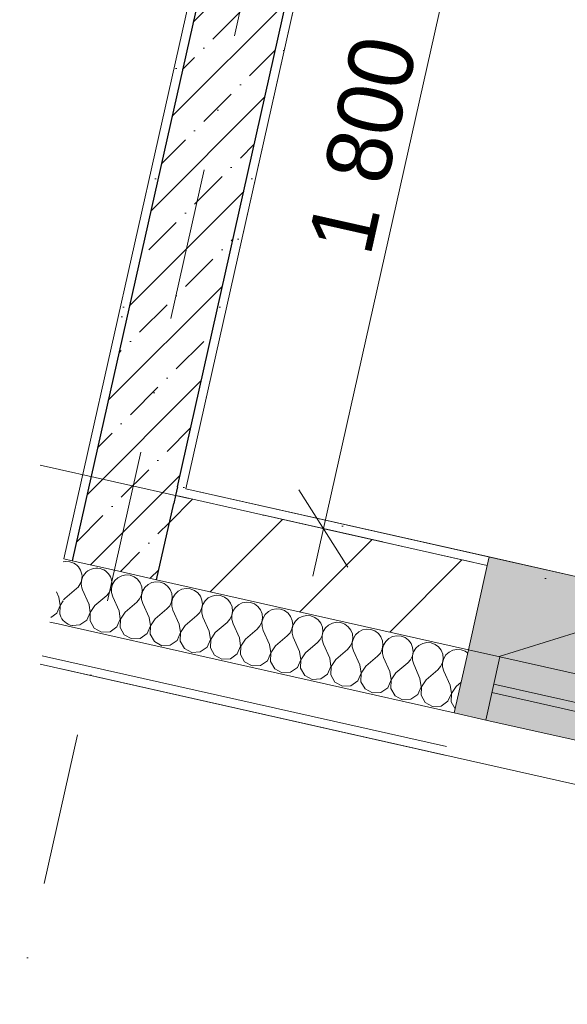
# Model space of a CAD drawing. Header units: millimetres. Extents: x -7218036 to -6523761, y 6117771 to 6337028.
# Tile 6 of 223: x -7164447 to -7163179, y 6130897 to 6133177. Entities that reach past the tile are written whole.
import ezdxf
from ezdxf.enums import TextEntityAlignment as Align

# ---------------------------------------------------------------- set-up
doc = ezdxf.new("R2010")
doc.units = ezdxf.units.MM
doc.header["$MEASUREMENT"] = 0
doc.linetypes.add('Штрихпунктирная', pattern=[670.277762, 352.777767, -176.388884, 0, -141.111112])
for name, color, linetype, lineweight in [('0_Ном._пера__120', 7, 'Continuous', 0), ('АР-Стены_внешние_.АР_Ном._пера__1', 7, 'Continuous', 30), ('АР-Стены_внешние_.АР_Ном._пера__120', 7, 'Continuous', 0), ('АР-Чертеж-Оси_Осевые размеры.АР_Ном._пера__120', 7, 'Continuous', 0), ('АР-Чертеж-Размеры.АР_Ном._пера__1', 7, 'Continuous', 0), ('Окна Archicad_Ном._пера__1', 7, 'Continuous', 0), ('Окна Archicad_Ном._пера__120', 7, 'Continuous', 0)]:
    doc.layers.add(name, color=color, linetype=linetype, lineweight=lineweight)
for name, color, linetype in [('S - квартира_помещение.АР', 7, 'Continuous'), ('АР-Стены_внешние_.АР', 7, 'Continuous'), ('АР-Чертеж-Оси_Осевые размеры.АР', 7, 'Continuous'), ('АР-Чертеж-Размеры.АР', 7, 'Continuous'), ('Окна Archicad', 7, 'Continuous')]:
    doc.layers.add(name, color=color, linetype=linetype)
doc.styles.add('РЎР“Р•РќР•Р\xa0Р\x98Р\xa0_РЎРўР\x98Р›Р¬_2', font='GOTHIC.TTF')
doc.dimstyles.new('СГЕНЕРИР_СТИЛЬ__1', dxfattribs={"dimtxt": 150, "dimasz": 142.5, "dimexe": 0.18, "dimexo": 0.0625, "dimgap": 0, "dimtad": 1, "dimdec": 0, "dimzin": 0, "dimdsep": 46, "dimtxsty": 'РЎР“Р•РќР•Р\xa0Р\x98Р\xa0_РЎРўР\x98Р›Р¬_2', "dimblk": 'ARROWHEAD_6', "dimblk1": 'ARROWHEAD_6', "dimblk2": 'ARROWHEAD_6', "dimcen": 0.09, "dimse1": 1, "dimse2": 1, "dimclrd": 7, "dimclre": 7, "dimclrt": 7, "dimazin": 0, "dimtfac": 1, "dimtdec": 4, "dimtmove": 0, "dimatfit": 3, "dimfxl": 1, "dimtolj": 1, "dimtzin": 0, "dimarcsym": 0})
pattern_1 = [(45, (-6566190.34, 6563027.8), (-111.369318, 111.369318), [0, -105, 0, -157.5]), (110, (-6565840.34, 6563027.8), (148.001588, 53.868173), [0, -77, 0, -133])]
pattern_2 = [(45, (-6566190.34, 6562677.8), (-127.27922, 127.27922), [])]
pattern_3 = [(45, (-6566190.34, 6562677.8), (-84.852814, 84.852814), []), (45, (-6566232.77, 6562720.22), (-84.852814, 84.852814), [90, -30, 0, -30])]

# ---------------------------------------------------------------- blocks, each defined once
blk = doc.blocks.new('*X108', base_point=(-6566190.3, 6562677.8))
at = {"layer": 'АР-Стены_внешние_.АР_Ном._пера__1', "color": 7, "linetype": 'Continuous', "lineweight": 0}
for p, q in [((-7164340.3, 6131922.6), (-7164346.2, 6131921.5)), ((-7164330.5, 6131921.8), (-7164340.3, 6131922.6)), ((-7164326, 6131920.1), (-7164330.5, 6131921.8)), ((-7164356.3, 6131839.7), (-7164361.8, 6131852.1)), ((-7164353.4, 6131820.4), (-7164356.3, 6131839.7)), ((-7164346, 6131831.1), (-7164353.2, 6131820.4)), ((-7164375.1, 6131792.8), (-7164361.2, 6131802.5)), ((-7164361.2, 6131802.5), (-7164353.4, 6131820.4)), ((-7164353.2, 6131820.4), (-7164353.8, 6131800.9)), ((-7164353.8, 6131800.9), (-7164353.1, 6131799.6))]:
    blk.add_line(p, q, dxfattribs=at)
blk = doc.blocks.new('*X109', base_point=(-6566190.3, 6562677.8))
at = {"layer": 'АР-Стены_внешние_.АР_Ном._пера__1', "color": 7, "linetype": 'Continuous', "lineweight": 0}
for p, q in [((-7164342.3, 6131836.6), (-7164315.2, 6131859.8)), ((-7164286.6, 6131824.1), (-7164301.2, 6131856.7))]:
    blk.add_line(p, q, dxfattribs=at)
for centre, start, end in [((-7164338.3, 6131887), 310.4725, 69.6921), ((-7164268.7, 6131871.3), 77.3424, 204.2123), ((-7164268.7, 6131871.3), 18.8388, 77.3424), ((-7164319.2, 6131809.4), 130.4725, 137.4397), ((-7164319.2, 6131809.4), 20.1031, 24.2123), ((-7164319.2, 6131809.4), 197.2451, 260.4805)]:
    blk.add_arc(centre, 35.7, start, end, dxfattribs=at)
blk = doc.blocks.new('*X110', base_point=(-6566190.3, 6562677.8))
at = {"layer": 'АР-Стены_внешние_.АР_Ном._пера__1', "color": 7, "linetype": 'Continuous', "lineweight": 0}
for p, q in [((-7164201, 6131891.3), (-7164210.6, 6131889.4)), ((-7164191.1, 6131890.5), (-7164201, 6131891.3)), ((-7164181.9, 6131887), (-7164191.1, 6131890.5)), ((-7164234, 6131879.9), (-7164235.1, 6131882.6)), ((-7164234.7, 6131860.4), (-7164233, 6131870.1)), ((-7164231.7, 6131869.8), (-7164234.4, 6131860.3)), ((-7164233, 6131870.1), (-7164234, 6131879.9)), ((-7164226.6, 6131878.2), (-7164231.7, 6131869.8)), ((-7164219.4, 6131884.9), (-7164226.6, 6131878.2)), ((-7164210.6, 6131889.4), (-7164219.4, 6131884.9)), ((-7164174, 6131881.2), (-7164181.9, 6131887)), ((-7164168, 6131873.4), (-7164174, 6131881.2)), ((-7164164.3, 6131864.2), (-7164168, 6131873.4)), ((-7164149.7, 6131869.3), (-7164156.9, 6131862.6)), ((-7164140.9, 6131873.8), (-7164149.7, 6131869.3)), ((-7164131.3, 6131875.7), (-7164140.9, 6131873.8)), ((-7164121.4, 6131874.8), (-7164131.3, 6131875.7)), ((-7164112.2, 6131871.4), (-7164121.4, 6131874.8)), ((-7164104.3, 6131865.5), (-7164112.2, 6131871.4)), ((-7164245.5, 6131844.1), (-7164238.9, 6131851.5)), ((-7164238.9, 6131851.5), (-7164234.7, 6131860.4)), ((-7164234.4, 6131860.3), (-7164234.3, 6131850.5)), ((-7164234.3, 6131850.5), (-7164231.5, 6131841)), ((-7164169.2, 6131835.9), (-7164165, 6131844.7)), ((-7164165, 6131844.7), (-7164163.3, 6131854.4)), ((-7164162.1, 6131854.2), (-7164164.7, 6131844.7)), ((-7164164.7, 6131844.7), (-7164164.6, 6131834.8)), ((-7164163.3, 6131854.4), (-7164164.3, 6131864.2)), ((-7164156.9, 6131862.6), (-7164162.1, 6131854.2)), ((-7164098.3, 6131857.7), (-7164104.3, 6131865.5)), ((-7164094.6, 6131848.6), (-7164098.3, 6131857.7)), ((-7164093.6, 6131838.8), (-7164094.6, 6131848.6)), ((-7164087.2, 6131846.9), (-7164092.4, 6131838.5)), ((-7164080, 6131853.6), (-7164087.2, 6131846.9)), ((-7164071.2, 6131858.1), (-7164080, 6131853.6)), ((-7164061.6, 6131860), (-7164071.2, 6131858.1)), ((-7164051.8, 6131859.2), (-7164061.6, 6131860)), ((-7164042.5, 6131855.7), (-7164051.8, 6131859.2)), ((-7164034.6, 6131849.9), (-7164042.5, 6131855.7)), ((-7164028.6, 6131842.1), (-7164034.6, 6131849.9)), ((-7164272.6, 6131821), (-7164245.5, 6131844.1)), ((-7164216.9, 6131808.4), (-7164231.5, 6131841)), ((-7164202.9, 6131805.3), (-7164175.8, 6131828.5)), ((-7164175.8, 6131828.5), (-7164169.2, 6131835.9)), ((-7164164.6, 6131834.8), (-7164161.8, 6131825.4)), ((-7164147.2, 6131792.8), (-7164161.8, 6131825.4)), ((-7164099.5, 6131820.2), (-7164095.3, 6131829.1)), ((-7164095.3, 6131829.1), (-7164093.6, 6131838.8)), ((-7164092.4, 6131838.5), (-7164095, 6131829)), ((-7164095, 6131829), (-7164094.9, 6131819.2)), ((-7164024.9, 6131832.9), (-7164028.6, 6131842.1)), ((-7164025.6, 6131813.4), (-7164023.9, 6131823.1)), ((-7164022.7, 6131822.9), (-7164025.3, 6131813.4)), ((-7164023.9, 6131823.1), (-7164024.9, 6131832.9)), ((-7164017.6, 6131831.3), (-7164022.7, 6131822.9)), ((-7164010.3, 6131838), (-7164017.6, 6131831.3)), ((-7164001.5, 6131842.5), (-7164010.3, 6131838)), ((-7163991.9, 6131844.4), (-7164001.5, 6131842.5)), ((-7163982.1, 6131843.5), (-7163991.9, 6131844.4)), ((-7163972.8, 6131840.1), (-7163982.1, 6131843.5)), ((-7163964.9, 6131834.2), (-7163972.8, 6131840.1)), ((-7163958.9, 6131826.4), (-7163964.9, 6131834.2)), ((-7163955.2, 6131817.3), (-7163958.9, 6131826.4)), ((-7163940.6, 6131822.3), (-7163947.9, 6131815.6)), ((-7163931.9, 6131826.8), (-7163940.6, 6131822.3)), ((-7163922.2, 6131828.7), (-7163931.9, 6131826.8)), ((-7163912.4, 6131827.9), (-7163922.2, 6131828.7)), ((-7163903.1, 6131824.4), (-7163912.4, 6131827.9)), ((-7163895.2, 6131818.6), (-7163903.1, 6131824.4)), ((-7164291.5, 6131786.9), (-7164283.7, 6131804.8)), ((-7164283.7, 6131804.8), (-7164286.1, 6131821.1)), ((-7164283.5, 6131804.7), (-7164284.1, 6131785.2)), ((-7164272.6, 6131821), (-7164283.5, 6131804.7)), ((-7164214.1, 6131789.1), (-7164216.9, 6131808.4)), ((-7164202.9, 6131805.3), (-7164213.8, 6131789.1)), ((-7164133.3, 6131789.6), (-7164106.1, 6131812.8)), ((-7164106.1, 6131812.8), (-7164099.5, 6131820.2)), ((-7164094.9, 6131819.2), (-7164092.2, 6131809.7)), ((-7164077.5, 6131777.1), (-7164092.2, 6131809.7)), ((-7164036.4, 6131797.2), (-7164029.9, 6131804.5)), ((-7164029.9, 6131804.5), (-7164025.6, 6131813.4)), ((-7164025.3, 6131813.4), (-7164025.2, 6131803.5)), ((-7164025.2, 6131803.5), (-7164022.5, 6131794)), ((-7163955.9, 6131797.8), (-7163954.2, 6131807.5)), ((-7163953, 6131807.2), (-7163955.6, 6131797.7)), ((-7163954.2, 6131807.5), (-7163955.2, 6131817.3)), ((-7163947.9, 6131815.6), (-7163953, 6131807.2)), ((-7163889.2, 6131810.8), (-7163895.2, 6131818.6)), ((-7163885.5, 6131801.6), (-7163889.2, 6131810.8)), ((-7163884.5, 6131791.8), (-7163885.5, 6131801.6)), ((-7163878.2, 6131800), (-7163883.3, 6131791.6)), ((-7163870.9, 6131806.7), (-7163878.2, 6131800)), ((-7163862.2, 6131811.1), (-7163870.9, 6131806.7)), ((-7163852.5, 6131813.1), (-7163862.2, 6131811.1)), ((-7163842.7, 6131812.2), (-7163852.5, 6131813.1)), ((-7163833.4, 6131808.8), (-7163842.7, 6131812.2)), ((-7163825.5, 6131802.9), (-7163833.4, 6131808.8)), ((-7163819.5, 6131795.1), (-7163825.5, 6131802.9)), ((-7164307.5, 6131775.7), (-7164291.5, 6131786.9)), ((-7164284.1, 6131785.2), (-7164274.4, 6131768.3)), ((-7164221.8, 6131771.2), (-7164214.1, 6131789.1)), ((-7164213.8, 6131789.1), (-7164214.4, 6131769.5)), ((-7164144.4, 6131773.5), (-7164147.2, 6131792.8)), ((-7164133.3, 6131789.6), (-7164144.1, 6131773.4)), ((-7164074.7, 6131757.8), (-7164077.5, 6131777.1)), ((-7164063.6, 6131774), (-7164036.4, 6131797.2)), ((-7164007.8, 6131761.5), (-7164022.5, 6131794)), ((-7163993.9, 6131758.3), (-7163966.7, 6131781.5)), ((-7163966.7, 6131781.5), (-7163960.2, 6131788.9)), ((-7163960.2, 6131788.9), (-7163955.9, 6131797.8)), ((-7163955.6, 6131797.7), (-7163955.5, 6131787.9)), ((-7163955.5, 6131787.9), (-7163952.8, 6131778.4)), ((-7163938.1, 6131745.8), (-7163952.8, 6131778.4)), ((-7163890.5, 6131773.2), (-7163886.2, 6131782.1)), ((-7163886.2, 6131782.1), (-7163884.5, 6131791.8)), ((-7163883.3, 6131791.6), (-7163885.9, 6131782.1)), ((-7163885.9, 6131782.1), (-7163885.8, 6131772.2)), ((-7163815.8, 6131786), (-7163819.5, 6131795.1)), ((-7163816.5, 6131766.5), (-7163814.8, 6131776.2)), ((-7163814.8, 6131776.2), (-7163815.8, 6131786)), ((-7163808.5, 6131784.3), (-7163813.6, 6131775.9)), ((-7163801.3, 6131791), (-7163808.5, 6131784.3)), ((-7163792.5, 6131795.5), (-7163801.3, 6131791)), ((-7163782.8, 6131797.4), (-7163792.5, 6131795.5)), ((-7163773, 6131796.6), (-7163782.8, 6131797.4)), ((-7163763.8, 6131793.1), (-7163773, 6131796.6)), ((-7163755.8, 6131787.3), (-7163763.8, 6131793.1)), ((-7163749.8, 6131779.5), (-7163755.8, 6131787.3)), ((-7163746.1, 6131770.3), (-7163749.8, 6131779.5)), ((-7163722.8, 6131779.8), (-7163731.6, 6131775.4)), ((-7163713.1, 6131781.7), (-7163722.8, 6131779.8)), ((-7163703.3, 6131780.9), (-7163713.1, 6131781.7)), ((-7163694.1, 6131777.5), (-7163703.3, 6131780.9)), ((-7163686.1, 6131771.6), (-7163694.1, 6131777.5)), ((-7164324.6, 6131774.7), (-7164307.5, 6131775.7)), ((-7164274.4, 6131768.3), (-7164257.3, 6131758.9)), ((-7164257.3, 6131758.9), (-7164237.8, 6131760)), ((-7164237.8, 6131760), (-7164221.8, 6131771.2)), ((-7164214.4, 6131769.5), (-7164204.7, 6131752.6)), ((-7164168.1, 6131744.4), (-7164152.1, 6131755.5)), ((-7164152.1, 6131755.5), (-7164144.4, 6131773.5)), ((-7164144.1, 6131773.4), (-7164144.7, 6131753.9)), ((-7164144.7, 6131753.9), (-7164135.1, 6131737)), ((-7164082.4, 6131739.9), (-7164074.7, 6131757.8)), ((-7164074.4, 6131757.8), (-7164075.1, 6131738.2)), ((-7164063.6, 6131774), (-7164074.4, 6131757.8)), ((-7164005, 6131742.2), (-7164007.8, 6131761.5)), ((-7163993.9, 6131758.3), (-7164004.7, 6131742.1)), ((-7163924.2, 6131742.7), (-7163897, 6131765.9)), ((-7163897, 6131765.9), (-7163890.5, 6131773.2)), ((-7163885.8, 6131772.2), (-7163883.1, 6131762.7)), ((-7163868.4, 6131730.2), (-7163883.1, 6131762.7)), ((-7163827.3, 6131750.2), (-7163820.8, 6131757.6)), ((-7163820.8, 6131757.6), (-7163816.5, 6131766.5)), ((-7163813.6, 6131775.9), (-7163816.2, 6131766.4)), ((-7163816.2, 6131766.4), (-7163816.1, 6131756.6)), ((-7163816.1, 6131756.6), (-7163813.4, 6131747.1)), ((-7163746.8, 6131750.8), (-7163745.1, 6131760.5)), ((-7163743.9, 6131760.3), (-7163746.5, 6131750.8)), ((-7163745.1, 6131760.5), (-7163746.1, 6131770.3)), ((-7163738.8, 6131768.7), (-7163743.9, 6131760.3)), ((-7163731.6, 6131775.4), (-7163738.8, 6131768.7)), ((-7163680.1, 6131763.8), (-7163686.1, 6131771.6)), ((-7163676.4, 6131754.7), (-7163680.1, 6131763.8)), ((-7163675.4, 6131744.9), (-7163676.4, 6131754.7)), ((-7163661.9, 6131759.7), (-7163669.1, 6131753)), ((-7163653.1, 6131764.2), (-7163661.9, 6131759.7)), ((-7163643.4, 6131766.1), (-7163653.1, 6131764.2)), ((-7163633.6, 6131765.3), (-7163643.4, 6131766.1)), ((-7163624.4, 6131761.8), (-7163633.6, 6131765.3)), ((-7163616.4, 6131756), (-7163624.4, 6131761.8)), ((-7163610.4, 6131748.2), (-7163616.4, 6131756)), ((-7164204.7, 6131752.6), (-7164187.6, 6131743.3)), ((-7164187.6, 6131743.3), (-7164168.1, 6131744.4)), ((-7164135.1, 6131737), (-7164117.9, 6131727.6)), ((-7164098.4, 6131728.7), (-7164082.4, 6131739.9)), ((-7164075.1, 6131738.2), (-7164065.4, 6131721.3)), ((-7164012.7, 6131724.2), (-7164005, 6131742.2)), ((-7164004.7, 6131742.1), (-7164005.4, 6131722.6)), ((-7163935.3, 6131726.5), (-7163938.1, 6131745.8)), ((-7163924.2, 6131742.7), (-7163935, 6131726.4)), ((-7163854.5, 6131727), (-7163827.3, 6131750.2)), ((-7163798.7, 6131714.5), (-7163813.4, 6131747.1)), ((-7163784.8, 6131711.4), (-7163757.6, 6131734.6)), ((-7163757.6, 6131734.6), (-7163751.1, 6131741.9)), ((-7163751.1, 6131741.9), (-7163746.8, 6131750.8)), ((-7163746.5, 6131750.8), (-7163746.4, 6131740.9)), ((-7163746.4, 6131740.9), (-7163743.7, 6131731.4)), ((-7163729, 6131698.9), (-7163743.7, 6131731.4)), ((-7163681.4, 6131726.3), (-7163677.1, 6131735.2)), ((-7163677.1, 6131735.2), (-7163675.4, 6131744.9)), ((-7163674.2, 6131744.6), (-7163676.8, 6131735.1)), ((-7163676.8, 6131735.1), (-7163676.8, 6131725.2)), ((-7163669.1, 6131753), (-7163674.2, 6131744.6)), ((-7163606.8, 6131739), (-7163610.4, 6131748.2)), ((-7163605.7, 6131729.2), (-7163606.8, 6131739)), ((-7163599.4, 6131737.4), (-7163604.5, 6131728.9)), ((-7163592.2, 6131744.1), (-7163599.4, 6131737.4)), ((-7163583.4, 6131748.5), (-7163592.2, 6131744.1)), ((-7163573.7, 6131750.4), (-7163583.4, 6131748.5)), ((-7163563.9, 6131749.6), (-7163573.7, 6131750.4)), ((-7163554.7, 6131746.2), (-7163563.9, 6131749.6)), ((-7163546.8, 6131740.3), (-7163554.7, 6131746.2)), ((-7163540.7, 6131732.5), (-7163546.8, 6131740.3)), ((-7163537.1, 6131723.4), (-7163540.7, 6131732.5)), ((-7163513.7, 6131732.9), (-7163522.5, 6131728.4)), ((-7163504, 6131734.8), (-7163513.7, 6131732.9)), ((-7163494.2, 6131734), (-7163504, 6131734.8)), ((-7163485, 6131730.5), (-7163494.2, 6131734)), ((-7163477.1, 6131724.7), (-7163485, 6131730.5)), ((-7164117.9, 6131727.6), (-7164098.4, 6131728.7)), ((-7164065.4, 6131721.3), (-7164048.2, 6131712)), ((-7164048.2, 6131712), (-7164028.7, 6131713.1)), ((-7164028.7, 6131713.1), (-7164012.7, 6131724.2)), ((-7164005.4, 6131722.6), (-7163995.7, 6131705.6)), ((-7163959, 6131697.4), (-7163943, 6131708.6)), ((-7163943, 6131708.6), (-7163935.3, 6131726.5)), ((-7163935, 6131726.4), (-7163935.7, 6131706.9)), ((-7163873.3, 6131692.9), (-7163865.6, 6131710.9)), ((-7163865.6, 6131710.9), (-7163868.4, 6131730.2)), ((-7163865.3, 6131710.8), (-7163866, 6131691.3)), ((-7163854.5, 6131727), (-7163865.3, 6131710.8)), ((-7163795.9, 6131695.2), (-7163798.7, 6131714.5)), ((-7163784.8, 6131711.4), (-7163795.6, 6131695.1)), ((-7163715.1, 6131695.7), (-7163687.9, 6131718.9)), ((-7163687.9, 6131718.9), (-7163681.4, 6131726.3)), ((-7163676.8, 6131725.2), (-7163674, 6131715.8)), ((-7163659.3, 6131683.2), (-7163674, 6131715.8)), ((-7163618.2, 6131703.3), (-7163611.7, 6131710.6)), ((-7163611.7, 6131710.6), (-7163607.4, 6131719.5)), ((-7163607.4, 6131719.5), (-7163605.7, 6131729.2)), ((-7163604.5, 6131728.9), (-7163607.1, 6131719.5)), ((-7163607.1, 6131719.5), (-7163607.1, 6131709.6)), ((-7163607.1, 6131709.6), (-7163604.3, 6131700.1)), ((-7163537.7, 6131703.9), (-7163536, 6131713.6)), ((-7163534.8, 6131713.3), (-7163537.4, 6131703.8)), ((-7163536, 6131713.6), (-7163537.1, 6131723.4)), ((-7163529.7, 6131721.7), (-7163534.8, 6131713.3)), ((-7163522.5, 6131728.4), (-7163529.7, 6131721.7)), ((-7163471, 6131716.9), (-7163477.1, 6131724.7)), ((-7163467.4, 6131707.7), (-7163471, 6131716.9)), ((-7163466.3, 6131697.9), (-7163467.4, 6131707.7)), ((-7163452.8, 6131712.8), (-7163460, 6131706.1)), ((-7163444, 6131717.2), (-7163452.8, 6131712.8)), ((-7163434.3, 6131719.1), (-7163444, 6131717.2)), ((-7163424.5, 6131718.3), (-7163434.3, 6131719.1)), ((-7163415.3, 6131714.9), (-7163424.5, 6131718.3)), ((-7163409.6, 6131710.7), (-7163415.3, 6131714.9)), ((-7163995.7, 6131705.6), (-7163978.5, 6131696.3)), ((-7163978.5, 6131696.3), (-7163959, 6131697.4)), ((-7163935.7, 6131706.9), (-7163926, 6131690)), ((-7163926, 6131690), (-7163908.8, 6131680.7)), ((-7163889.3, 6131681.8), (-7163873.3, 6131692.9)), ((-7163866, 6131691.3), (-7163856.3, 6131674.3)), ((-7163803.6, 6131677.3), (-7163795.9, 6131695.2)), ((-7163795.6, 6131695.1), (-7163796.3, 6131675.6)), ((-7163726.2, 6131679.6), (-7163729, 6131698.9)), ((-7163715.1, 6131695.7), (-7163725.9, 6131679.5)), ((-7163645.4, 6131680.1), (-7163618.2, 6131703.3)), ((-7163589.7, 6131667.6), (-7163604.3, 6131700.1)), ((-7163575.7, 6131664.4), (-7163548.5, 6131687.6)), ((-7163548.5, 6131687.6), (-7163542, 6131695)), ((-7163542, 6131695), (-7163537.7, 6131703.9)), ((-7163537.4, 6131703.8), (-7163537.4, 6131693.9)), ((-7163537.4, 6131693.9), (-7163534.6, 6131684.5)), ((-7163472.3, 6131679.3), (-7163468, 6131688.2)), ((-7163468, 6131688.2), (-7163466.3, 6131697.9)), ((-7163465.1, 6131697.6), (-7163467.8, 6131688.1)), ((-7163467.8, 6131688.1), (-7163467.7, 6131678.3)), ((-7163460, 6131706.1), (-7163465.1, 6131697.6)), ((-7163908.8, 6131680.7), (-7163889.3, 6131681.8)), ((-7163856.3, 6131674.3), (-7163839.1, 6131665)), ((-7163839.1, 6131665), (-7163819.6, 6131666.1)), ((-7163819.6, 6131666.1), (-7163803.6, 6131677.3)), ((-7163796.3, 6131675.6), (-7163786.6, 6131658.7)), ((-7163733.9, 6131661.6), (-7163726.2, 6131679.6)), ((-7163725.9, 6131679.5), (-7163726.6, 6131660)), ((-7163664.3, 6131646), (-7163656.5, 6131663.9)), ((-7163656.5, 6131663.9), (-7163659.3, 6131683.2)), ((-7163656.2, 6131663.8), (-7163656.9, 6131644.3)), ((-7163645.4, 6131680.1), (-7163656.2, 6131663.8)), ((-7163586.8, 6131648.3), (-7163589.7, 6131667.6)), ((-7163575.7, 6131664.4), (-7163586.5, 6131648.2)), ((-7163520, 6131651.9), (-7163534.6, 6131684.5)), ((-7163506, 6131648.8), (-7163478.9, 6131672)), ((-7163478.9, 6131672), (-7163472.3, 6131679.3)), ((-7163467.7, 6131678.3), (-7163464.9, 6131668.8)), ((-7163450.3, 6131636.3), (-7163464.9, 6131668.8)), ((-7163786.6, 6131658.7), (-7163769.4, 6131649.4)), ((-7163769.4, 6131649.4), (-7163749.9, 6131650.5)), ((-7163749.9, 6131650.5), (-7163733.9, 6131661.6)), ((-7163726.6, 6131660), (-7163716.9, 6131643)), ((-7163716.9, 6131643), (-7163699.7, 6131633.7)), ((-7163680.3, 6131634.8), (-7163664.3, 6131646)), ((-7163656.9, 6131644.3), (-7163647.2, 6131627.4)), ((-7163594.6, 6131630.3), (-7163586.8, 6131648.3)), ((-7163586.5, 6131648.2), (-7163587.2, 6131628.7)), ((-7163517.1, 6131632.6), (-7163520, 6131651.9)), ((-7163506, 6131648.8), (-7163516.8, 6131632.5)), ((-7163436.3, 6131633.1), (-7163424.9, 6131642.9)), ((-7163699.7, 6131633.7), (-7163680.3, 6131634.8)), ((-7163647.2, 6131627.4), (-7163630.1, 6131618.1)), ((-7163630.1, 6131618.1), (-7163610.6, 6131619.2)), ((-7163610.6, 6131619.2), (-7163594.6, 6131630.3)), ((-7163587.2, 6131628.7), (-7163577.5, 6131611.7)), ((-7163524.9, 6131614.7), (-7163517.1, 6131632.6)), ((-7163516.8, 6131632.5), (-7163517.5, 6131613)), ((-7163455.2, 6131599), (-7163447.4, 6131617)), ((-7163447.4, 6131617), (-7163450.3, 6131636.3)), ((-7163447.2, 6131616.9), (-7163447.8, 6131597.4)), ((-7163436.3, 6131633.1), (-7163447.2, 6131616.9)), ((-7163577.5, 6131611.7), (-7163560.4, 6131602.4)), ((-7163560.4, 6131602.4), (-7163540.9, 6131603.5)), ((-7163540.9, 6131603.5), (-7163524.9, 6131614.7)), ((-7163517.5, 6131613), (-7163507.8, 6131596.1)), ((-7163507.8, 6131596.1), (-7163490.7, 6131586.8)), ((-7163471.2, 6131587.9), (-7163455.2, 6131599)), ((-7163447.8, 6131597.4), (-7163438.7, 6131581.4)), ((-7163490.7, 6131586.8), (-7163471.2, 6131587.9))]:
    blk.add_line(p, q, dxfattribs=at)
blk = doc.blocks.new('Горизонтальное Многостворчатое Окно 23[4]_7', base_point=(-6566190.3, 6562677.8))
at = {"layer": 'Окна Archicad', "linetype": 'Continuous', "lineweight": 0, "true_color": 0xffffff}
for points in [[(-7160822.3, 6131137.6), (-7160774.1, 6131352.2), (-7163359.7, 6131932.9), (-7163407.9, 6131718.3)], [(-7163407.9, 6131718.3), (-7163440.8, 6131571.9), (-7163367.6, 6131555.5), (-7163334.8, 6131701.8)], [(-7162578.6, 6131532), (-7163334.8, 6131701.8), (-7163367.6, 6131555.5), (-7162611.5, 6131385.7)]]:
    blk.add_hatch(color=7, dxfattribs=at).paths.add_polyline_path(points)
at = {"layer": 'Окна Archicad_Ном._пера__1', "color": 7, "linetype": 'Continuous', "lineweight": 15}
blk.add_line((-7163407.9, 6131718.3), (-7163364.1, 6131913.4), dxfattribs=at)
at = {"layer": 'Окна Archicad_Ном._пера__1', "color": 7, "linetype": 'Continuous', "lineweight": 0}
blk.add_line((-7163364.1, 6131913.4), (-7163359.7, 6131932.9), dxfattribs=at)
at = {"layer": 'Окна Archicad_Ном._пера__120', "color": 7, "linetype": 'Continuous', "lineweight": 0}
for p, q in [((-7160774.1, 6131352.2), (-7163359.7, 6131932.9)), ((-7163440.8, 6131571.9), (-7163407.9, 6131718.3)), ((-7163407.9, 6131718.3), (-7163334.8, 6131701.8)), ((-7163334.8, 6131701.8), (-7163367.6, 6131555.5)), ((-7162578.6, 6131532), (-7163334.8, 6131701.8)), ((-7162597.2, 6131449.1), (-7163353.4, 6131618.9)), ((-7163349, 6131638.4), (-7162592.8, 6131468.6)), ((-7163367.6, 6131555.5), (-7163440.8, 6131571.9)), ((-7162611.5, 6131385.7), (-7163367.6, 6131555.5))]:
    blk.add_line(p, q, dxfattribs=at)
blk = doc.blocks.new('Стена_22_7', base_point=(-7164183.7, 6132097.5))
at = {"layer": 'АР-Стены_внешние_.АР', "linetype": 'Continuous', "lineweight": 0, "true_color": 0x000000}
h = blk.add_hatch(dxfattribs=at)
h.set_pattern_fill('БЛОКИ_БЕТОННЫЕ_ЭФФЕКТИВН_76', color=18, style=0, pattern_type=2)
h.set_pattern_definition(pattern_2)
h.paths.add_polyline_path([(-7164130, 6131880.4), (-7163407.9, 6131718.3), (-7163364.1, 6131913.4), (-7164076.6, 6132073.4), (-7164090.3, 6132056.9)])
h = blk.add_hatch(dxfattribs=at)
h.set_pattern_fill('БЛОКИ_БЕТОННЫЕ_ЭФФЕКТИВН_76', color=18, style=0, pattern_type=2)
h.set_pattern_definition(pattern_2)
h.paths.add_polyline_path([(-7164086.1, 6132075.6), (-7164090.3, 6132056.9), (-7164076.6, 6132073.4)])
h = blk.add_hatch(dxfattribs=at)
h.set_pattern_fill('ШТУКАТУРКА__ГИПС_01_0007', color=18, style=0, pattern_type=2)
h.set_pattern_definition(pattern_1)
h.paths.add_polyline_path([(-7164086.1, 6132075.6), (-7164076.6, 6132073.4), (-7164062.2, 6132090.7), (-7164081.8, 6132095.1)])
h = blk.add_hatch(dxfattribs=at)
h.set_pattern_fill('ШТУКАТУРКА__ГИПС_01_0007', color=18, style=0, pattern_type=2)
h.set_pattern_definition(pattern_1)
h.paths.add_polyline_path([(-7164062.2, 6132090.7), (-7164076.6, 6132073.4), (-7164066.6, 6132071.2)])
h = blk.add_hatch(dxfattribs=at)
h.set_pattern_fill('ШТУКАТУРКА__ГИПС_01_0007', color=18, style=0, pattern_type=2)
h.set_pattern_definition(pattern_1)
h.paths.add_polyline_path([(-7164066.6, 6132071.2), (-7163364.1, 6131913.4), (-7163359.7, 6131932.9), (-7164062.2, 6132090.7)])
at = {"layer": 'АР-Стены_внешние_.АР_Ном._пера__1', "color": 7, "linetype": 'Continuous', "lineweight": 30}
for p, q in [((-7164086.1, 6132075.6), (-7164090.3, 6132056.9)), ((-7164081.8, 6132095.1), (-7164086.1, 6132075.6)), ((-7164130, 6131880.4), (-7164090.3, 6132056.9))]:
    blk.add_line(p, q, dxfattribs=at)
at = {"layer": 'АР-Стены_внешние_.АР_Ном._пера__1', "color": 7, "linetype": 'Continuous', "lineweight": 15}
for p, q in [((-7164086.1, 6132075.6), (-7164076.6, 6132073.4)), ((-7163364.1, 6131913.4), (-7164076.6, 6132073.4)), ((-7164325.1, 6131924.2), (-7164344.6, 6131928.6)), ((-7164325.1, 6131924.2), (-7164220.1, 6131900.7)), ((-7164220.1, 6131900.7), (-7164130, 6131880.4)), ((-7164130, 6131880.4), (-7163407.9, 6131718.3))]:
    blk.add_line(p, q, dxfattribs=at)
at = {"layer": 'АР-Стены_внешние_.АР_Ном._пера__1', "color": 7, "linetype": 'Continuous', "lineweight": 0}
for p, q in [((-7164358, 6131777.9), (-7164377.5, 6131782.3)), ((-7164358, 6131777.9), (-7164327.7, 6131771.1)), ((-7164327.7, 6131771.1), (-7163440.8, 6131571.9)), ((-7164385, 6131702), (-7164395, 6131704.2)), ((-7164385, 6131702), (-7163458.3, 6131493.9))]:
    blk.add_line(p, q, dxfattribs=at)
at = {"layer": 'АР-Стены_внешние_.АР_Ном._пера__1', "color": 7, "linetype": 'Continuous', "lineweight": 0, "flags": 128}
for points in [[(-7163359.7, 6131932.9), (-7164062.2, 6132090.7)], [(-7164399.4, 6131684.7), (-7163462.7, 6131474.3)]]:
    blk.add_lwpolyline(points, dxfattribs=at)
at = {"layer": 'АР-Стены_внешние_.АР', "color": 7, "lineweight": 0}
for name in ['*X108', '*X109', '*X110']:
    blk.add_blockref(name, (-6566190.3, 6562677.8), dxfattribs=at)
at = {"layer": 'Окна Archicad', "color": 7, "linetype": 'Continuous', "lineweight": 0}
blk.add_blockref('Горизонтальное Многостворчатое Окно 23[4]_7', (-6566190.3, 6562677.8), dxfattribs=at)
blk = doc.blocks.new('Стандартный Маркер Сетки[13]_7', base_point=(-7160680.9, 6147693.7))
at = {"layer": 'АР-Чертеж-Оси_Осевые размеры.АР_Ном._пера__120', "color": 7, "linetype": 'Штрихпунктирная', "lineweight": 0}
blk.add_line((-7160787.5, 6147219.2), (-7165571.2, 6125919.8), dxfattribs=at)
at = {"layer": 'АР-Чертеж-Оси_Осевые размеры.АР_Ном._пера__120', "color": 7, "lineweight": 0, "style": 'РЎР“Р•РќР•Р\xa0Р\x98Р\xa0_РЎРўР\x98Р›Р¬_2'}
blk.add_attdef('AC_MarkerText_1', text='', height=350, rotation=347.3417, dxfattribs=at).set_placement((-7165717.5, 6125138.4), align=Align.TOP_CENTER)
blk = doc.blocks.new('Стандартный Маркер Сетки[76]_7', base_point=(-7160680.9, 6147693.7))
at = {"layer": 'АР-Чертеж-Оси_Осевые размеры.АР_Ном._пера__120', "color": 7, "linetype": 'Штрихпунктирная', "lineweight": 0}
blk.add_line((-7160787.5, 6147219.2), (-7165571.2, 6125919.8), dxfattribs=at)
at = {"layer": 'АР-Чертеж-Оси_Осевые размеры.АР_Ном._пера__120', "color": 7, "lineweight": 0, "style": 'РЎР“Р•РќР•Р\xa0Р\x98Р\xa0_РЎРўР\x98Р›Р¬_2'}
blk.add_attdef('AC_MarkerText_1', text='', height=350, rotation=347.3417, dxfattribs=at).set_placement((-7165717.5, 6125138.4), align=Align.TOP_CENTER)
blk = doc.blocks.new('*D563', base_point=(-6566190.3, 6562677.8))
at = {"layer": 'АР-Чертеж-Размеры.АР_Ном._пера__1', "color": 7, "linetype": 'Continuous', "lineweight": 0, "transparency": 16777216}
for p, q in [((-7163324.3, 6133864.6), (-7163349, 6133754.8)), ((-7163292.2, 6133665.2), (-7163405.7, 6133844.4)), ((-7163486.2, 6133785.6), (-7163211.7, 6133724)), ((-7163349, 6133754.8), (-7163743.4, 6131998.6)), ((-7163800.2, 6132088.2), (-7163686.7, 6131909)), ((-7163880.6, 6132029.4), (-7163606.2, 6131967.8)), ((-7163743.4, 6131998.6), (-7163768.1, 6131888.8))]:
    blk.add_line(p, q, dxfattribs=at)
at = {"layer": 'АР-Чертеж-Размеры.АР_Ном._пера__1', "color": 7, "lineweight": 0, "transparency": 16777216, "insert": (-7163633.4, 6132625.4), "char_height": 150, "attachment_point": 7, "rotation": 77.3411, "style": 'РЎР“Р•РќР•Р\xa0Р\x98Р\xa0_РЎРўР\x98Р›Р¬_2'}
blk.add_mtext('\\A1;{\\pql;\\fCentury Gothic|b0|i0|c204|p0;\\W1.000000;1\xa0800}', dxfattribs=at)
blk = doc.blocks.new('ARROWHEAD_6')
at = {"color": 0, "linetype": 'Continuous', "lineweight": 0}
for p, q in [((-0.5, -0.5), (0.5, 0.5)), ((0, 0), (-1, 0))]:
    blk.add_line(p, q, dxfattribs=at)
blk = doc.blocks.new('Стена_191_7', base_point=(-7164183.7, 6132097.5))
at = {"layer": 'АР-Стены_внешние_.АР', "linetype": 'Continuous', "lineweight": 0, "true_color": 0x000000}
h = blk.add_hatch(dxfattribs=at)
h.set_pattern_fill('ШТУКАТУРКА__ГИПС_01_0007', color=18, style=0, pattern_type=2)
h.set_pattern_definition(pattern_1)
h.paths.add_polyline_path([(-7164325.1, 6131924.2), (-7163886.9, 6133875.6), (-7163906.4, 6133880), (-7164344.6, 6131928.6)])
h = blk.add_hatch(dxfattribs=at)
h.set_pattern_fill('ЖЕЛЕЗОБЕТОН__PROJECT__0007', color=18, style=0, pattern_type=2)
h.set_pattern_definition(pattern_3)
h.paths.add_polyline_path([(-7164220.1, 6131900.7), (-7164090.3, 6132056.9), (-7163691.7, 6133831.8), (-7163886.9, 6133875.6), (-7164325.1, 6131924.2)])
h = blk.add_hatch(dxfattribs=at)
h.set_pattern_fill('ШТУКАТУРКА__ГИПС_01_0007', color=18, style=0, pattern_type=2)
h.set_pattern_definition(pattern_1)
h.paths.add_polyline_path([(-7164062.2, 6132090.7), (-7163672.2, 6133827.4), (-7163691.7, 6133831.8), (-7164081.8, 6132095.1)])
h = blk.add_hatch(dxfattribs=at)
h.set_pattern_fill('ЖЕЛЕЗОБЕТОН__PROJECT__0007', color=18, style=0, pattern_type=2)
h.set_pattern_definition(pattern_3)
h.paths.add_polyline_path([(-7164090.3, 6132056.9), (-7164220.1, 6131900.7), (-7164130, 6131880.4)])
at = {"layer": 'АР-Стены_внешние_.АР_Ном._пера__1', "color": 7, "linetype": 'Continuous', "lineweight": 30}
for p, q in [((-7163886.9, 6133875.6), (-7164325.1, 6131924.2)), ((-7164081.8, 6132095.1), (-7163691.7, 6133831.8)), ((-7164086.1, 6132075.6), (-7164090.3, 6132056.9)), ((-7164081.8, 6132095.1), (-7164086.1, 6132075.6)), ((-7164130, 6131880.4), (-7164090.3, 6132056.9))]:
    blk.add_line(p, q, dxfattribs=at)
at = {"layer": 'АР-Стены_внешние_.АР_Ном._пера__1', "color": 7, "linetype": 'Continuous', "lineweight": 15}
for p, q in [((-7164325.1, 6131924.2), (-7164344.6, 6131928.6)), ((-7164325.1, 6131924.2), (-7164220.1, 6131900.7)), ((-7164220.1, 6131900.7), (-7164130, 6131880.4))]:
    blk.add_line(p, q, dxfattribs=at)
at = {"layer": 'АР-Стены_внешние_.АР_Ном._пера__1', "color": 7, "linetype": 'Continuous', "lineweight": 0, "flags": 128}
for points in [[(-7163906.4, 6133880), (-7164344.6, 6131928.6)], [(-7163906.4, 6133880), (-7163886.9, 6133875.6)], [(-7164062.2, 6132090.7), (-7163672.2, 6133827.4)], [(-7163691.7, 6133831.8), (-7163672.2, 6133827.4)]]:
    blk.add_lwpolyline(points, dxfattribs=at)
at = {"layer": 'АР-Стены_внешние_.АР_Ном._пера__1', "color": 7, "linetype": 'Continuous', "lineweight": 30, "flags": 128}
blk.add_lwpolyline([(-7163886.9, 6133875.6), (-7163691.7, 6133831.8)], dxfattribs=at)
blk = doc.blocks.new('Стандартный Маркер Сетки[103]_7', base_point=(-7217047.9, 6143970.3))
at = {"layer": 'АР-Чертеж-Оси_Осевые размеры.АР_Ном._пера__120', "color": 7, "linetype": 'Штрихпунктирная', "lineweight": 0}
blk.add_line((-7216072.2, 6143751.1), (-7137131, 6126021.4), dxfattribs=at)
at = {"layer": 'АР-Чертеж-Оси_Осевые размеры.АР_Ном._пера__120', "color": 7, "lineweight": 0, "style": 'РЎР“Р•РќР•Р\xa0Р\x98Р\xa0_РЎРўР\x98Р›Р¬_2'}
for tag, p in [('AC_MarkerText_1_0', (-7217465.8, 6144260.9)), ('AC_MarkerText_1_1', (-7135597.5, 6125873.7))]:
    blk.add_attdef(tag, text='', height=350, rotation=347.3417, dxfattribs=at).set_placement(p, align=Align.TOP_CENTER)
blk = doc.blocks.new('Стандартный Маркер Сетки[106]_7', base_point=(-7217047.9, 6143970.3))
at = {"layer": 'АР-Чертеж-Оси_Осевые размеры.АР_Ном._пера__120', "color": 7, "linetype": 'Штрихпунктирная', "lineweight": 0}
blk.add_line((-7216072.2, 6143751.1), (-7137131, 6126021.4), dxfattribs=at)
at = {"layer": 'АР-Чертеж-Оси_Осевые размеры.АР_Ном._пера__120', "color": 7, "lineweight": 0, "style": 'РЎР“Р•РќР•Р\xa0Р\x98Р\xa0_РЎРўР\x98Р›Р¬_2'}
for tag, p in [('AC_MarkerText_1_0', (-7217465.8, 6144260.9)), ('AC_MarkerText_1_1', (-7135597.5, 6125873.7))]:
    blk.add_attdef(tag, text='', height=350, rotation=347.3417, dxfattribs=at).set_placement(p, align=Align.TOP_CENTER)
blk = doc.blocks.new('Стандартный Маркер Сетки[109]_7', base_point=(-7217047.9, 6143970.3))
at = {"layer": 'АР-Чертеж-Оси_Осевые размеры.АР_Ном._пера__120', "color": 7, "linetype": 'Штрихпунктирная', "lineweight": 0}
blk.add_line((-7216072.2, 6143751.1), (-7137131, 6126021.4), dxfattribs=at)
at = {"layer": 'АР-Чертеж-Оси_Осевые размеры.АР_Ном._пера__120', "color": 7, "lineweight": 0, "style": 'РЎР“Р•РќР•Р\xa0Р\x98Р\xa0_РЎРўР\x98Р›Р¬_2'}
for tag, p in [('AC_MarkerText_1_0', (-7217465.8, 6144260.9)), ('AC_MarkerText_1_1', (-7135597.5, 6125873.7))]:
    blk.add_attdef(tag, text='', height=350, rotation=347.3417, dxfattribs=at).set_placement(p, align=Align.TOP_CENTER)
blk = doc.blocks.new('Стандартный Маркер Сетки[112]_7', base_point=(-7217047.9, 6143970.3))
at = {"layer": 'АР-Чертеж-Оси_Осевые размеры.АР_Ном._пера__120', "color": 7, "linetype": 'Штрихпунктирная', "lineweight": 0}
blk.add_line((-7216072.2, 6143751.1), (-7137131, 6126021.4), dxfattribs=at)
at = {"layer": 'АР-Чертеж-Оси_Осевые размеры.АР_Ном._пера__120', "color": 7, "lineweight": 0, "style": 'РЎР“Р•РќР•Р\xa0Р\x98Р\xa0_РЎРўР\x98Р›Р¬_2'}
for tag, p in [('AC_MarkerText_1_0', (-7217465.8, 6144260.9)), ('AC_MarkerText_1_1', (-7135597.5, 6125873.7))]:
    blk.add_attdef(tag, text='', height=350, rotation=347.3417, dxfattribs=at).set_placement(p, align=Align.TOP_CENTER)
blk = doc.blocks.new('*D726', base_point=(-6566190.3, 6562677.8))
at = {"layer": 'АР-Чертеж-Размеры.АР_Ном._пера__1', "color": 7, "linetype": 'Continuous', "lineweight": 0, "transparency": 16777216}
for p, q in [((-7163722.1, 6133605.3), (-7163660.5, 6133879.7)), ((-7163601.7, 6133799.3), (-7163780.9, 6133685.8)), ((-7163801, 6133767.2), (-7163691.3, 6133742.5)), ((-7163691.3, 6133742.5), (-7160071.4, 6132929.6)), ((-7160102.3, 6132792.4), (-7160040.6, 6133066.8)), ((-7160161, 6132872.8), (-7159981.8, 6132986.3)), ((-7160071.4, 6132929.6), (-7159961.7, 6132904.9))]:
    blk.add_line(p, q, dxfattribs=at)
at = {"layer": 'АР-Чертеж-Размеры.АР_Ном._пера__1', "color": 7, "lineweight": 0, "transparency": 16777216, "insert": (-7162132.7, 6133423.2), "char_height": 150, "attachment_point": 7, "rotation": 347.3425, "style": 'РЎР“Р•РќР•Р\xa0Р\x98Р\xa0_РЎРўР\x98Р›Р¬_2'}
blk.add_mtext('\\A1;{\\pql;\\fCentury Gothic|b0|i0|c204|p0;\\W1.000000;3\xa0710}', dxfattribs=at)

msp = doc.modelspace()

# ---------------------------------------------------------------- linework, layer by layer
at = {"layer": '0_Ном._пера__120', "color": 7, "linetype": 'Continuous', "lineweight": 0}
msp.add_line((-7163336.565, 6131702.321), (-7162592.236, 6131934.73), dxfattribs=at)
at = {"layer": 'S - квартира_помещение.АР', "color": 254, "linetype": 'Continuous', "lineweight": 0, "true_color": 0xffe1c4, "flags": 128}
msp.add_lwpolyline([(-7160442.409, 6131277.738), (-7159495.794, 6135492.73), (-7163115.688, 6136305.701), (-7164062.304, 6132090.704)], close=True, dxfattribs=at)
at = {"layer": 'АР-Стены_внешние_.АР_Ном._пера__120', "color": 7, "linetype": 'Continuous', "lineweight": 15}
msp.add_lwpolyline([(-7160678.785, 6147703.818), (-7156649.072, 6146798.809), (-7157102.655, 6144779.134), (-7154526.85, 6144200.653), (-7153728.101, 6147757.246), (-7144244.35, 6145627.314), (-7144673.9, 6143714.694), (-7141863.391, 6143083.501), (-7141660.612, 6143986.413), (-7137523.764, 6143057.351), (-7140042.701, 6131841.269), (-7141245.684, 6126484.744), (-7164350.663, 6131673.721)], dxfattribs=at)

# ---------------------------------------------------------------- block references
at = {"layer": 'АР-Стены_внешние_.АР', "color": 7, "lineweight": 0}
for name in ['Стена_191_7', 'Стена_22_7']:
    msp.add_blockref(name, (-7164183.706, 6132097.471), dxfattribs=at)
at = {"layer": 'АР-Чертеж-Оси_Осевые размеры.АР', "color": 8, "linetype": 'Continuous', "lineweight": 15}
for name, p in [('Стандартный Маркер Сетки[13]_7', (-7160680.918, 6147693.749)), ('Стандартный Маркер Сетки[76]_7', (-7160680.918, 6147693.749)), ('Стандартный Маркер Сетки[103]_7', (-7217047.883, 6143970.265)), ('Стандартный Маркер Сетки[106]_7', (-7217047.883, 6143970.265)), ('Стандартный Маркер Сетки[109]_7', (-7217047.883, 6143970.265)), ('Стандартный Маркер Сетки[112]_7', (-7217047.883, 6143970.265))]:
    msp.add_blockref(name, p, dxfattribs=at)

# ---------------------------------------------------------------- dimensions: what is measured, and where the dimension line sits
at = {"layer": 'АР-Чертеж-Размеры.АР', "color": 7, "linetype": 'Continuous', "lineweight": 0}
for base, p1, p2, angle, picture, middle, turn in [((-7160071.437, 6132929.573), (-7163869.41, 6132949.305), (-7160249.579, 6132136.354), 347.342487, '*D726', (-7161865.206, 6133440.034), 347.342487), ((-7163743.417, 6131998.581), (-7163672.198, 6133827.434), (-7164086.137, 6132075.559), 257.341068, '*D563', (-7163650.173, 6132892.856), 77.341068)]:
    dim = msp.add_linear_dim(base=base, p1=p1, p2=p2, angle=angle, dimstyle='СГЕНЕРИР_СТИЛЬ__1', dxfattribs=at)
    dim.commit()
    dim.dimension.update_dxf_attribs({"geometry": picture, "text_midpoint": middle, "dimtype": 160, "text_rotation": turn})

doc.saveas('drawing.dxf')
